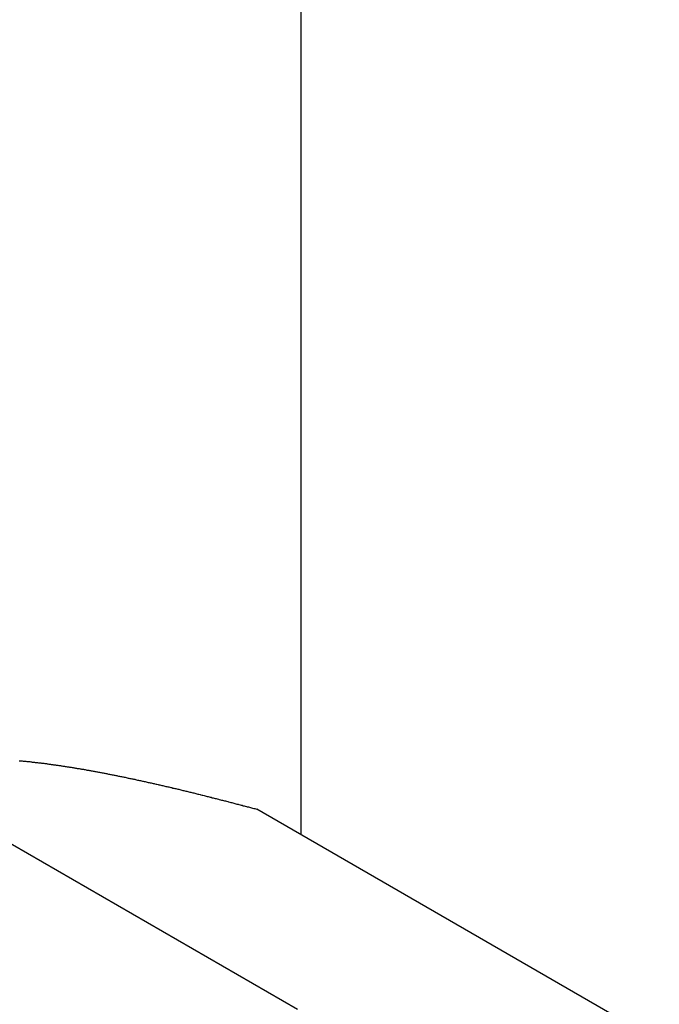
# Model space of a CAD drawing. Extents: x 7.6 to 27.1, y 2.7 to 20.5.
# Tile 104 of 136: x 26.673 to 27.025, y 14.601 to 15.142. Entities that reach past the tile are written whole.
import ezdxf

# ---------------------------------------------------------------- set-up
doc = ezdxf.new("R2010")
doc.units = 0
doc.layers.get('0').update_dxf_attribs({"linetype": 'CONTINUOUS'})

msp = doc.modelspace()

# ---------------------------------------------------------------- linework, layer by layer
at = {"color": 7, "linetype": 'CONTINUOUS'}
for p, q in [((26.82762, 15.94666), (26.82762, 14.69387)), ((26.60454, 14.72563), (26.82585, 14.59787)), ((27.02472, 14.58008), (26.80341, 14.70784))]:
    msp.add_line(p, q, dxfattribs=at)
at = {"color": 7}
for points in [[(26.6728, 14.7345, 0), (26.6732, 14.7345, 0)], [(26.6732, 14.7345, 0), (26.6736, 14.7345, 0), (26.674, 14.7344, 0), (26.6744, 14.7344, 0), (26.6749, 14.7343, 0), (26.6753, 14.7343, 0), (26.6757, 14.7343, 0), (26.6761, 14.7342, 0), (26.6765, 14.7342, 0), (26.6769, 14.7341, 0), (26.6774, 14.7341, 0), (26.6778, 14.7341, 0), (26.6782, 14.734, 0), (26.6786, 14.734, 0), (26.6791, 14.7339, 0), (26.6795, 14.7339, 0), (26.6799, 14.7338, 0), (26.6803, 14.7338, 0), (26.6808, 14.7337, 0), (26.6812, 14.7337, 0), (26.6816, 14.7336, 0), (26.682, 14.7336, 0), (26.6825, 14.7335, 0), (26.6829, 14.7335, 0), (26.6833, 14.7334, 0), (26.6838, 14.7334, 0), (26.6842, 14.7333, 0), (26.6846, 14.7333, 0), (26.6851, 14.7332, 0), (26.6855, 14.7332, 0), (26.686, 14.7331, 0), (26.6864, 14.7331, 0), (26.6868, 14.733, 0), (26.6873, 14.7329, 0), (26.6877, 14.7329, 0), (26.6882, 14.7328, 0), (26.6886, 14.7328, 0), (26.6891, 14.7327, 0), (26.6895, 14.7326, 0), (26.69, 14.7326, 0), (26.6904, 14.7325, 0), (26.6908, 14.7325, 0), (26.6913, 14.7324, 0), (26.6917, 14.7323, 0), (26.6922, 14.7323, 0), (26.6927, 14.7322, 0), (26.6931, 14.7321, 0), (26.6936, 14.7321, 0), (26.694, 14.732, 0), (26.6945, 14.7319, 0), (26.6949, 14.7319, 0), (26.6954, 14.7318, 0), (26.6958, 14.7317, 0), (26.6963, 14.7317, 0), (26.6968, 14.7316, 0), (26.6972, 14.7315, 0), (26.6977, 14.7315, 0), (26.6981, 14.7314, 0), (26.6986, 14.7313, 0), (26.6991, 14.7312, 0), (26.6995, 14.7312, 0), (26.7, 14.7311, 0), (26.7005, 14.731, 0), (26.7009, 14.731, 0), (26.7014, 14.7309, 0), (26.7019, 14.7308, 0), (26.7024, 14.7307, 0), (26.7028, 14.7306, 0), (26.7033, 14.7306, 0), (26.7038, 14.7305, 0), (26.7042, 14.7304, 0), (26.7047, 14.7303, 0), (26.7052, 14.7303, 0), (26.7057, 14.7302, 0), (26.7062, 14.7301, 0), (26.7066, 14.73, 0), (26.7071, 14.7299, 0), (26.7076, 14.7298, 0), (26.7081, 14.7298, 0), (26.7085, 14.7297, 0), (26.709, 14.7296, 0), (26.7095, 14.7295, 0), (26.71, 14.7294, 0), (26.7105, 14.7293, 0), (26.711, 14.7293, 0), (26.7115, 14.7292, 0), (26.7119, 14.7291, 0), (26.7124, 14.729, 0), (26.7129, 14.7289, 0), (26.7134, 14.7288, 0), (26.7139, 14.7287, 0), (26.7144, 14.7286, 0), (26.7149, 14.7285, 0), (26.7154, 14.7284, 0), (26.7159, 14.7284, 0), (26.7164, 14.7283, 0), (26.7169, 14.7282, 0), (26.7174, 14.7281, 0), (26.7179, 14.728, 0), (26.7184, 14.7279, 0), (26.7189, 14.7278, 0), (26.7194, 14.7277, 0), (26.7199, 14.7276, 0), (26.7204, 14.7275, 0), (26.7209, 14.7274, 0), (26.7214, 14.7273, 0), (26.7219, 14.7272, 0), (26.7224, 14.7271, 0), (26.7229, 14.727, 0), (26.7234, 14.7269, 0), (26.7239, 14.7268, 0), (26.7244, 14.7267, 0), (26.7249, 14.7266, 0), (26.7254, 14.7265, 0), (26.7259, 14.7264, 0), (26.7264, 14.7263, 0), (26.7269, 14.7262, 0), (26.7274, 14.7261, 0), (26.728, 14.726, 0), (26.7285, 14.7259, 0), (26.729, 14.7258, 0), (26.7295, 14.7257, 0), (26.73, 14.7256, 0), (26.7305, 14.7255, 0), (26.7311, 14.7254, 0), (26.7316, 14.7253, 0), (26.7321, 14.7251, 0), (26.7326, 14.725, 0), (26.7331, 14.7249, 0), (26.7336, 14.7248, 0), (26.7342, 14.7247, 0), (26.7347, 14.7246, 0), (26.7352, 14.7245, 0), (26.7357, 14.7244, 0), (26.7363, 14.7243, 0), (26.7368, 14.7241, 0), (26.7373, 14.724, 0), (26.7378, 14.7239, 0), (26.7384, 14.7238, 0), (26.7389, 14.7237, 0), (26.7394, 14.7236, 0), (26.74, 14.7235, 0), (26.7405, 14.7233, 0), (26.741, 14.7232, 0), (26.7415, 14.7231, 0), (26.7421, 14.723, 0), (26.7426, 14.7229, 0), (26.7431, 14.7228, 0), (26.7437, 14.7226, 0), (26.7442, 14.7225, 0), (26.7447, 14.7224, 0), (26.7453, 14.7223, 0), (26.7458, 14.7222, 0), (26.7464, 14.722, 0), (26.7469, 14.7219, 0), (26.7474, 14.7218, 0), (26.748, 14.7217, 0), (26.7485, 14.7216, 0), (26.7491, 14.7214, 0), (26.7496, 14.7213, 0), (26.7501, 14.7212, 0), (26.7507, 14.7211, 0), (26.7512, 14.7209, 0), (26.7518, 14.7208, 0), (26.7523, 14.7207, 0), (26.7528, 14.7206, 0), (26.7534, 14.7204, 0), (26.7539, 14.7203, 0), (26.7545, 14.7202, 0), (26.755, 14.7201, 0), (26.7556, 14.7199, 0), (26.7561, 14.7198, 0), (26.7567, 14.7197, 0), (26.7572, 14.7195, 0), (26.7578, 14.7194, 0), (26.7583, 14.7193, 0), (26.7589, 14.7192, 0), (26.7594, 14.719, 0), (26.76, 14.7189, 0), (26.7605, 14.7188, 0), (26.7611, 14.7186, 0), (26.7616, 14.7185, 0), (26.7622, 14.7184, 0), (26.7627, 14.7182, 0), (26.7633, 14.7181, 0), (26.7638, 14.718, 0), (26.7644, 14.7178, 0), (26.7649, 14.7177, 0), (26.7655, 14.7176, 0), (26.766, 14.7174, 0), (26.7666, 14.7173, 0), (26.7671, 14.7172, 0), (26.7677, 14.717, 0), (26.7683, 14.7169, 0), (26.7688, 14.7168, 0), (26.7694, 14.7166, 0), (26.7699, 14.7165, 0), (26.7705, 14.7163, 0), (26.771, 14.7162, 0), (26.7716, 14.7161, 0), (26.7722, 14.7159, 0), (26.7727, 14.7158, 0), (26.7733, 14.7156, 0), (26.7738, 14.7155, 0), (26.7744, 14.7154, 0), (26.775, 14.7152, 0), (26.7755, 14.7151, 0), (26.7761, 14.7149, 0), (26.7766, 14.7148, 0), (26.7772, 14.7147, 0), (26.7778, 14.7145, 0), (26.7783, 14.7144, 0), (26.7789, 14.7142, 0), (26.7794, 14.7141, 0), (26.78, 14.714, 0), (26.7806, 14.7138, 0), (26.7811, 14.7137, 0), (26.7817, 14.7135, 0), (26.7823, 14.7134, 0), (26.7828, 14.7132, 0), (26.7834, 14.7131, 0), (26.784, 14.7129, 0), (26.7845, 14.7128, 0), (26.7851, 14.7127, 0), (26.7857, 14.7125, 0), (26.7862, 14.7124, 0), (26.7868, 14.7122, 0), (26.7874, 14.7121, 0), (26.7879, 14.7119, 0), (26.7885, 14.7118, 0), (26.7891, 14.7116, 0), (26.7896, 14.7115, 0), (26.7902, 14.7113, 0), (26.7908, 14.7112, 0), (26.7914, 14.711, 0), (26.7919, 14.7109, 0), (26.7925, 14.7107, 0), (26.7931, 14.7106, 0), (26.7936, 14.7104, 0), (26.7942, 14.7103, 0), (26.7948, 14.7101, 0), (26.7954, 14.71, 0), (26.7959, 14.7098, 0), (26.7965, 14.7097, 0), (26.7971, 14.7095, 0), (26.7977, 14.7094, 0), (26.7982, 14.7092, 0), (26.7988, 14.7091, 0), (26.7994, 14.7089, 0), (26.8, 14.7088, 0), (26.8005, 14.7086, 0), (26.8011, 14.7085, 0), (26.8017, 14.7083, 0), (26.8023, 14.7082, 0), (26.8028, 14.708, 0), (26.8034, 14.7078, 0)]]:
    msp.add_polyline3d(points, dxfattribs=at)

doc.saveas('drawing.dxf')
